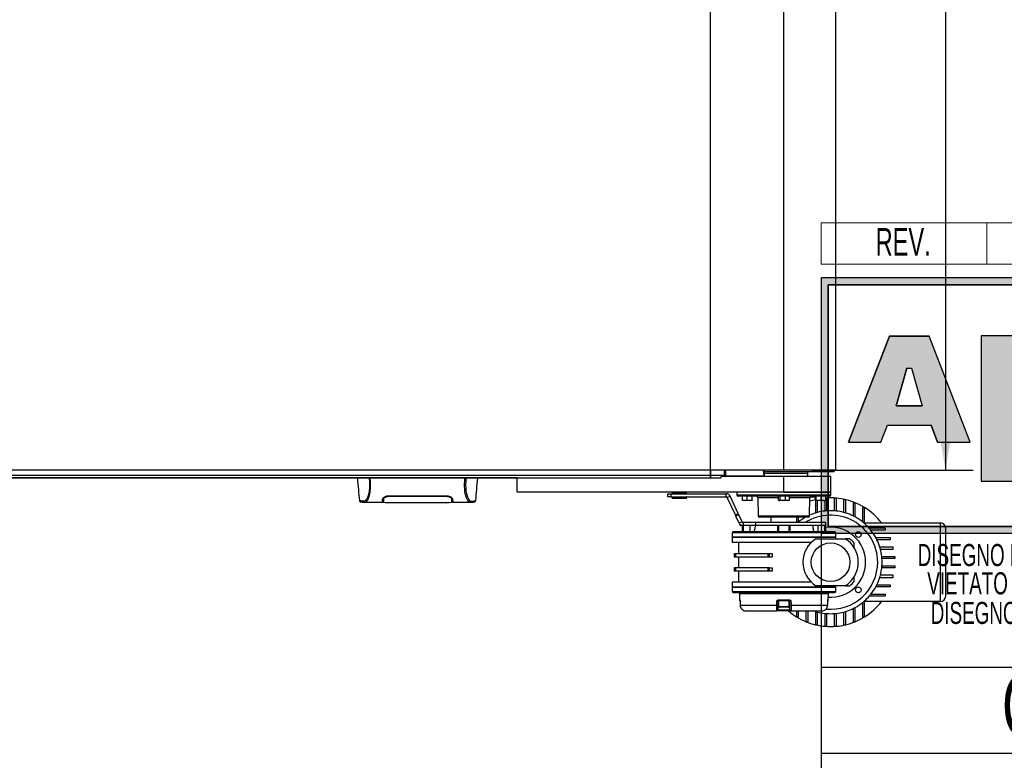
# Model space of a CAD drawing. Header units: millimetres. Extents: x 0 to 420, y 0 to 297.
# Tile 5 of 29: x 157 to 228, y 30 to 84. Entities that reach past the tile are written whole.
import ezdxf
from ezdxf.enums import TextEntityAlignment as Align

# ---------------------------------------------------------------- set-up
doc = ezdxf.new("R2010")
doc.units = ezdxf.units.MM
doc.layers.add('CARTIGLIO', color=140, linetype='Continuous')
doc.layers.add('QUOTE', color=174, linetype='Continuous')
doc.styles.add('SLDTEXTSTYLE0', font='TXT', dxfattribs={"width": 0.638298})
doc.styles.add('SLDTEXTSTYLE1', font='TXT', dxfattribs={"width": 0.675})
doc.styles.add('SLDTEXTSTYLE3', font='TXT', dxfattribs={"width": 0.75})
doc.dimstyles.new('SLDDIMSTYLE0', dxfattribs={"dimtxt": 3, "dimasz": 3, "dimexe": 0, "dimexo": 0.0625, "dimgap": 0.75, "dimtad": 1, "dimlfac": 13.190621, "dimrnd": 1e-09, "dimzin": 12, "dimdsep": 46, "dimtxsty": 'SLDTEXTSTYLE3', "dimsah": 1, "dimcen": 0.09, "dimadec": 0, "dimazin": 3, "dimtfac": 1, "dimtdec": 3, "dimtofl": 0, "dimtmove": 0, "dimatfit": 3, "dimfxl": 0, "dimfrac": 2, "dimtolj": 1, "dimtzin": 12, "dimarcsym": 0})

# ---------------------------------------------------------------- blocks, each defined once
blk = doc.blocks.new('SW_NOTE_0_16')
at = {"layer": 'CARTIGLIO', "color": 0, "insert": (21.073, 5.801), "char_height": 4.5, "attachment_point": 2, "style": 'SLDTEXTSTYLE1'}
blk.add_mtext('CONFIDENZIALE', dxfattribs=at)
blk = doc.blocks.new('SW_NOTE_0_17')
at = {"layer": 'CARTIGLIO', "color": 0, "insert": (28.043, 2.063), "char_height": 1.6, "attachment_point": 2, "style": 'SLDTEXTSTYLE0'}
blk.add_mtext('DISEGNO ESEGUITO CON CAD NON SONO AMMESSE VARIAZIONI', dxfattribs=at)
blk = doc.blocks.new('SW_NOTE_0_18')
at = {"layer": 'CARTIGLIO', "color": 0, "insert": (27.34, 2.063), "char_height": 1.6, "attachment_point": 2, "style": 'SLDTEXTSTYLE0'}
blk.add_mtext('VIETATO RIPRODURRE O COMUNICARNE A TERZI IL CONTENUTO.', dxfattribs=at)
blk = doc.blocks.new('SW_NOTE_0_21')
at = {"layer": 'CARTIGLIO', "color": 0, "char_height": 1.6, "attachment_point": 2, "style": 'SLDTEXTSTYLE0'}
for s, insert in [("DISEGNO DI PROPRIETA'", (10.277, 2.063)), ('ALUSIC srl', (25.451, 2.063)), (". A TERMINI DI LEGGE E'", (39.411, 2.063))]:
    blk.add_mtext(s, dxfattribs=dict(at, insert=insert))
blk = doc.blocks.new('SW_NOTE_0_27')
at = {"layer": 'CARTIGLIO', "color": 0, "insert": (2.34, 2.578), "char_height": 2, "attachment_point": 2, "style": 'SLDTEXTSTYLE0'}
blk.add_mtext('REV.', dxfattribs=at)
blk = doc.blocks.new('Cartiglio ALUSIC')
at = {"layer": 'CARTIGLIO'}
h = blk.add_hatch(color=256, dxfattribs=at)
h.paths.add_polyline_path([(113.971, 149.999), (113.971, 131.499), (158.971, 131.499), (158.971, 149.999)], flags=0)
h.paths.add_polyline_path([(114.471, 131.999), (114.471, 149.499), (158.471, 149.499), (158.471, 131.999)], flags=0)
h = blk.add_hatch(color=256, dxfattribs=at)
h.paths.add_polyline_path([(118.292, 138.106), (118.761, 139.321), (121.93, 139.321), (122.399, 138.106), (124.751, 138.106), (121.783, 145.792), (118.908, 145.792), (115.94, 138.106)], flags=0)
h.paths.add_polyline_path([(119.396, 140.722), (120.171, 143.455), (120.521, 143.455), (121.295, 140.722)], flags=0)
blk.add_hatch(color=256, dxfattribs=at).paths.add_polyline_path([(128.022, 145.796), (125.553, 145.796), (125.553, 135.27), (154.642, 135.27), (154.642, 136.36), (128.022, 136.36)], flags=0)
at = {"color": 161, "linetype": 'Continuous', "lineweight": 18}
for p, q in [((113.971, 150.999), (113.971, 153.999)), ((113.971, 153.999), (313.621, 153.999)), ((125.971, 153.999), (125.971, 150.999)), ((113.971, 150.999), (313.621, 150.999))]:
    blk.add_line(p, q, dxfattribs=at)
at = {"layer": 'CARTIGLIO'}
for p, q in [((113.971, 149.999), (113.971, 131.499)), ((113.971, 149.999), (113.971, 94.999)), ((173.971, 149.999), (113.971, 149.999)), ((158.971, 149.999), (113.971, 149.999)), ((113.971, 149.999), (113.971, 131.499)), ((113.971, 149.999), (113.971, 115.55)), ((114.471, 131.999), (114.471, 149.499)), ((114.471, 149.499), (114.471, 131.999)), ((114.471, 149.499), (158.471, 149.499)), ((158.471, 149.499), (114.471, 149.499)), ((118.908, 145.792), (115.94, 138.106)), ((115.94, 138.106), (118.908, 145.792)), ((121.783, 145.792), (118.908, 145.792)), ((118.908, 145.792), (121.783, 145.792)), ((124.751, 138.106), (121.783, 145.792)), ((124.751, 138.106), (121.783, 145.792)), ((128.022, 145.796), (125.553, 145.796)), ((125.553, 145.796), (125.553, 135.27)), ((128.022, 145.796), (125.553, 145.796)), ((125.553, 145.796), (125.553, 135.27)), ((119.396, 140.722), (120.171, 143.455)), ((120.171, 143.455), (119.396, 140.722)), ((120.171, 143.455), (120.521, 143.455)), ((120.171, 143.455), (120.521, 143.455)), ((120.521, 143.455), (121.295, 140.722)), ((120.521, 143.455), (121.295, 140.722)), ((121.295, 140.722), (119.396, 140.722)), ((119.396, 140.722), (121.295, 140.722)), ((118.292, 138.106), (118.761, 139.321)), ((118.292, 138.106), (118.761, 139.321)), ((118.761, 139.321), (121.93, 139.321)), ((118.761, 139.321), (121.93, 139.321)), ((122.399, 138.106), (121.93, 139.321)), ((121.93, 139.321), (122.399, 138.106)), ((115.94, 138.106), (118.292, 138.106)), ((115.94, 138.106), (118.292, 138.106)), ((122.399, 138.106), (124.751, 138.106)), ((122.399, 138.106), (124.751, 138.106)), ((125.553, 135.27), (154.642, 135.27)), ((125.553, 135.27), (154.642, 135.27)), ((158.471, 131.999), (114.471, 131.999)), ((114.471, 131.999), (158.471, 131.999)), ((113.971, 131.499), (158.971, 131.499)), ((113.971, 131.499), (173.971, 131.499)), ((173.971, 121.764), (113.971, 121.764)), ((173.971, 115.55), (113.971, 115.55))]:
    blk.add_line(p, q, dxfattribs=at)
at = {"layer": 'CARTIGLIO', "color": 140}
for name, p in [('SW_NOTE_0_27', (117.568, 151.037)), ('SW_NOTE_0_21', (118.971, 128.66)), ('SW_NOTE_0_18', (116.353, 126.614)), ('SW_NOTE_0_17', (115.636, 124.468)), ('SW_NOTE_0_16', (122.236, 115.468))]:
    blk.add_blockref(name, p, dxfattribs=at)
at = {"layer": 'CARTIGLIO', "color": 140, "style": 'SLDTEXTSTYLE0', "width": 0.638298}
for tag, height, p in [('AUTOATTR1', 3.5, (223.449, 133.7)), ('AUTOATTR2', 3.5, (222.088, 127.422)), ('AUTOATTR11', 3.5, (222.862, 121.411)), ('AUTOATTR8', 4, (219.244, 110.003)), ('AUTOATTR9', 4, (218.122, 100.423)), ('AUTOATTR0', 4, (249.033, 100.312))]:
    blk.add_attdef(tag, text='', height=height, dxfattribs=at).set_placement(p, align=Align.TOP_CENTER)
at = {"layer": 'CARTIGLIO', "color": 140}
for tag in ['AUTOATTR13', 'AUTOATTR12', 'AUTOATTR10', 'AUTOATTR7', 'AUTOATTR6', 'AUTOATTR5', 'AUTOATTR4', 'AUTOATTR3']:
    blk.add_attdef(tag, (0, 0), '', height=4, dxfattribs=at)
blk = doc.blocks.new('_D_1')
at = {"layer": 'QUOTE'}
for p, q in [((214.474, 164.963), (226.178, 164.963)), ((224.178, 164.963), (224.178, 51.246)), ((214.474, 51.246), (226.178, 51.246))]:
    blk.add_line(p, q, dxfattribs=at)
for points in [[(224.178, 164.963), (223.678, 161.963), (224.678, 161.963)], [(224.178, 51.246), (224.678, 54.246), (223.678, 54.246)]]:
    blk.add_solid(points, dxfattribs=at)
at = {"layer": 'QUOTE', "insert": (220.311, 103.671), "char_height": 3, "attachment_point": 1, "rotation": 90, "style": 'SLDTEXTSTYLE3'}
blk.add_mtext('1500', dxfattribs=at)

msp = doc.modelspace()

# ---------------------------------------------------------------- linework, layer by layer
at = {"color": 7, "linetype": 'Continuous'}
for p, q in [((207.1675, 50.6775), (207.1675, 165.53183)), ((66.15822, 50.6775), (207.1675, 50.6775))]:
    msp.add_line(p, q, dxfattribs=at)
at = {"color": 7, "linetype": 'Continuous', "lineweight": 25}
for p, q in [((212.4743, 51.24609), (212.4743, 164.96325)), ((216.22696, 51.24609), (216.22696, 164.96325)), ((212.4743, 51.24609), (60.85142, 51.24609)), ((207.1675, 50.84808), (66.15822, 50.84808)), ((193.14238, 50.6775), (80.18333, 50.6775)), ((193.14238, 49.65405), (193.14238, 50.6775)), ((193.14238, 50.6775), (207.92561, 50.6775)), ((207.1675, 51.24609), (207.1675, 50.84808)), ((207.1675, 50.89077), (208.16953, 50.89077)), ((208.16998, 50.85187), (207.1675, 50.85187)), ((207.1675, 50.84808), (207.1675, 50.6775)), ((207.92561, 50.6775), (207.92561, 50.79122)), ((212.4743, 50.79122), (207.92561, 50.79122)), ((208.16846, 50.86011), (208.16953, 50.89077)), ((208.16953, 50.89077), (208.17573, 51.24609)), ((208.20636, 50.82979), (208.21363, 51.24609)), ((208.20681, 50.82331), (208.20712, 50.82154)), ((208.25153, 51.24609), (208.24426, 50.82979)), ((208.24426, 50.82979), (208.24426, 50.79122)), ((208.24426, 50.82979), (211.03702, 50.82979)), ((211.03702, 50.82979), (210.99998, 51.24609)), ((211.03702, 50.82979), (211.03702, 50.79122)), ((216.11325, 51.13237), (211.0465, 51.13237)), ((214.21796, 50.99338), (211.05027, 50.99338)), ((216.22696, 51.24609), (212.4743, 51.24609)), ((212.4743, 49.65405), (212.4743, 50.79122)), ((215.88581, 50.79122), (212.4743, 50.79122)), ((214.21796, 50.99338), (214.21796, 51.13237)), ((215.88581, 49.65405), (215.88581, 50.79122)), ((216.11325, 51.13237), (216.11325, 51.24609)), ((183.46553, 49.18574), (183.46612, 49.22928)), ((183.85548, 49.39046), (188.02511, 49.39046)), ((183.85548, 49.35094), (183.85549, 49.39011)), ((188.02511, 49.35091), (188.0251, 49.39016)), ((188.4157, 49.13784), (188.41413, 49.22928)), ((212.4743, 49.65405), (193.14238, 49.65405)), ((204.06205, 49.31327), (204.06205, 49.5407)), ((204.06205, 49.5407), (204.28948, 49.5407)), ((204.28948, 49.31327), (204.06205, 49.31327)), ((204.28948, 49.5407), (204.28948, 49.31327)), ((204.28948, 49.5407), (208.30383, 49.5407)), ((204.28948, 49.31327), (208.30383, 49.31327)), ((204.37788, 49.64005), (204.37371, 49.56045)), ((204.37371, 49.56045), (205.41823, 49.56045)), ((204.37371, 49.29352), (204.37788, 49.21392)), ((205.41823, 49.29352), (204.37371, 49.29352)), ((204.38628, 49.64005), (204.37788, 49.64005)), ((204.37788, 49.21392), (205.41406, 49.21392)), ((205.41406, 49.64005), (204.38628, 49.64005)), ((204.39707, 49.54449), (204.38885, 49.54449)), ((204.38885, 49.30947), (205.40309, 49.30947)), ((205.40309, 49.54449), (204.39707, 49.54449)), ((204.43352, 49.54449), (204.43352, 49.5407)), ((204.43352, 49.31327), (204.43352, 49.30947)), ((205.35842, 49.5407), (205.35842, 49.54449)), ((205.35842, 49.30947), (205.35842, 49.31327)), ((205.41823, 49.56045), (205.41406, 49.64005)), ((205.41406, 49.21392), (205.41823, 49.29352)), ((208.30383, 49.31327), (208.30383, 49.5407)), ((208.37253, 49.26949), (208.57866, 49.36561)), ((208.958, 48.01395), (208.37253, 49.26949)), ((209.16413, 48.11007), (208.57866, 49.36561)), ((209.06278, 49.65405), (209.06612, 49.46253)), ((209.06612, 49.46253), (215.88247, 49.46253)), ((212.4743, 49.3508), (209.17982, 49.3508)), ((209.46897, 49.06726), (209.46897, 49.3508)), ((209.47306, 49.06726), (209.47306, 49.3508)), ((209.82499, 49.06726), (209.82499, 49.3508)), ((210.17282, 49.06726), (210.17282, 49.3508)), ((210.58625, 49.23907), (210.60882, 47.9463)), ((212.08059, 49.23907), (210.58625, 49.23907)), ((212.08059, 49.06726), (212.08059, 49.3508)), ((212.19885, 49.06726), (212.19885, 49.3508)), ((212.4743, 49.65405), (215.88581, 49.65405)), ((215.88581, 49.65405), (212.4743, 49.65405)), ((215.76877, 49.3508), (212.4743, 49.3508)), ((212.59255, 49.06726), (212.59255, 49.3508)), ((212.868, 49.06726), (212.868, 49.3508)), ((214.36234, 49.23907), (212.868, 49.23907)), ((214.33977, 47.9463), (214.36234, 49.23907)), ((214.65203, 49.3129), (214.68259, 49.3129)), ((214.66061, 49.3129), (214.66128, 49.3508)), ((214.68259, 49.3129), (214.68285, 49.3508)), ((214.68259, 49.3129), (214.75336, 49.3129)), ((214.75336, 49.06726), (214.75336, 49.3508)), ((214.80887, 49.06726), (214.80887, 49.3508)), ((215.1832, 49.06726), (215.1832, 49.3508)), ((215.50203, 49.06726), (215.50203, 49.3508)), ((215.59015, 49.2184), (215.50203, 49.2184)), ((215.59015, 48.29515), (215.59015, 49.2184)), ((215.88247, 49.46253), (215.88581, 49.65405)), ((216.12083, 49.2184), (216.12083, 48.29515)), ((216.27245, 49.2184), (216.12083, 49.2184)), ((216.27245, 48.28122), (216.27245, 49.2184)), ((181.73269, 49.04774), (181.73241, 49.04809)), ((182.08106, 48.91615), (182.09092, 48.91616)), ((182.09092, 48.91542), (183.396, 48.91542)), ((183.39665, 48.95332), (183.4503, 48.95332)), ((183.46162, 49.01738), (183.46168, 49.16103)), ((183.46489, 49.13787), (183.46553, 49.18574)), ((188.41556, 49.1455), (188.41548, 49.15083)), ((188.4157, 49.13784), (188.41596, 49.12253)), ((188.4161, 49.1145), (188.41596, 49.12253)), ((188.41733, 49.07555), (188.41619, 49.16325)), ((188.41897, 49.02158), (188.41892, 49.16103)), ((188.42695, 49.14453), (188.42635, 49.1793)), ((188.42792, 49.08929), (188.4274, 49.11871)), ((188.43025, 48.95332), (188.48393, 48.95332)), ((188.4846, 48.91542), (189.7889, 48.91542)), ((190.1479, 49.04774), (190.14817, 49.04809)), ((204.40118, 49.19955), (204.39302, 49.19955)), ((205.39892, 49.19955), (204.40118, 49.19955)), ((209.47098, 49.04756), (209.471, 49.04756)), ((209.64902, 49.04756), (209.47101, 49.04756)), ((209.47306, 49.06726), (209.64902, 49.04756)), ((209.64902, 49.04756), (209.82499, 49.06726)), ((209.99891, 49.04756), (209.64902, 49.04756)), ((209.82499, 49.06726), (209.99891, 49.04756)), ((209.99891, 49.04756), (210.17282, 49.06726)), ((210.17078, 49.04756), (209.99891, 49.04756)), ((210.17079, 49.04756), (210.17081, 49.04756)), ((212.10837, 49.05339), (212.1244, 49.04756)), ((212.13972, 49.04756), (212.1244, 49.04756)), ((212.3957, 49.04756), (212.13972, 49.04756)), ((212.19885, 49.06726), (212.3957, 49.04756)), ((212.3957, 49.04756), (212.59255, 49.06726)), ((212.73027, 49.04756), (212.3957, 49.04756)), ((212.59255, 49.06726), (212.73027, 49.04756)), ((212.73027, 49.04756), (212.868, 49.06726)), ((212.8242, 49.04756), (212.73027, 49.04756)), ((212.8242, 49.04756), (212.84022, 49.05339)), ((214.75622, 49.06378), (214.75622, 48.13894)), ((214.77445, 49.04877), (214.7778, 49.04756)), ((214.78111, 49.04756), (214.7778, 49.04756)), ((214.99603, 49.04756), (214.78111, 49.04756)), ((214.80887, 49.06726), (214.99603, 49.04756)), ((214.90784, 48.18221), (214.90784, 49.04756)), ((214.99603, 49.04756), (215.1832, 49.06726)), ((215.34261, 49.04756), (214.99603, 49.04756)), ((215.1832, 49.06726), (215.34261, 49.04756)), ((215.34261, 49.04756), (215.50203, 49.06726)), ((215.34261, 49.04756), (215.47759, 49.04756)), ((215.43852, 49.04756), (215.43852, 48.28122)), ((215.4776, 49.04756), (215.48094, 49.04877)), ((216.80313, 49.10564), (216.80313, 48.18221)), ((216.95475, 49.10564), (216.80313, 49.10564)), ((216.95475, 48.13894), (216.95475, 49.10564)), ((217.48543, 48.88328), (217.48543, 47.92962)), ((217.63706, 48.88328), (217.48543, 48.88328)), ((217.63706, 47.85162), (217.63706, 48.88328)), ((218.16774, 48.53288), (218.16774, 47.50142)), ((218.31936, 48.53288), (218.16774, 48.53288)), ((218.31936, 47.37498), (218.31936, 48.53288)), ((208.958, 48.01395), (209.16413, 48.11007)), ((209.0013, 47.92111), (208.958, 48.01395)), ((209.20742, 48.01723), (209.0013, 47.92111)), ((209.24282, 47.40317), (209.0013, 47.92111)), ((209.16413, 48.11007), (209.20742, 48.01723)), ((209.44894, 47.49929), (209.20742, 48.01723)), ((210.60882, 47.9463), (214.33977, 47.9463)), ((212.4743, 47.83457), (210.72252, 47.83457)), ((211.52665, 47.83457), (211.52665, 47.45551)), ((214.22607, 47.83457), (212.4743, 47.83457)), ((213.42194, 47.45551), (213.42194, 47.83457)), ((213.54324, 47.50142), (213.54324, 47.83457)), ((209.44894, 47.49929), (209.24282, 47.40317)), ((209.30264, 47.22808), (209.30264, 47.32025)), ((209.37845, 47.22808), (209.30264, 47.22808)), ((209.37845, 47.26482), (209.37845, 47.22808)), ((209.51765, 47.22808), (209.37845, 47.22808)), ((209.44184, 47.22808), (209.44184, 46.77321)), ((209.46686, 46.77321), (209.46686, 47.22808)), ((209.51765, 47.45551), (209.51765, 47.22808)), ((210.4256, 47.45551), (209.51765, 47.45551)), ((210.4256, 47.22808), (209.51765, 47.22808)), ((209.54205, 46.77321), (209.54205, 47.22808)), ((210.01042, 47.22808), (210.01042, 46.77321)), ((210.4256, 47.45551), (210.4256, 47.22808)), ((215.50675, 47.45551), (210.4256, 47.45551)), ((215.50675, 47.22808), (210.4256, 47.22808)), ((212.01943, 47.22808), (212.01943, 46.77321)), ((212.08552, 47.22808), (212.08552, 46.77321)), ((212.86307, 47.22808), (212.08552, 47.22808)), ((212.86307, 46.77321), (212.86307, 47.22808)), ((212.92916, 46.77321), (212.92916, 47.22808)), ((214.93817, 47.22808), (214.93817, 46.77321)), ((215.40654, 47.22808), (215.40654, 46.77321)), ((215.48173, 47.22808), (215.48173, 46.77321)), ((215.50675, 47.22808), (215.48173, 47.22808)), ((215.50675, 47.22808), (215.50675, 47.45551)), ((215.50675, 46.77321), (215.50675, 47.22808)), ((218.31936, 47.41761), (223.81569, 47.41761)), ((223.81569, 41.73175), (223.81569, 47.41761)), ((208.72163, 46.6974), (208.72163, 46.39415)), ((216.22696, 46.6974), (208.72163, 46.6974)), ((208.72163, 46.39415), (208.75954, 46.35625)), ((216.22696, 46.39415), (208.72163, 46.39415)), ((216.15115, 46.77321), (208.79744, 46.77321)), ((216.18906, 46.35625), (216.22696, 46.39415)), ((216.22696, 46.39415), (216.22696, 46.6974)), ((219.81369, 47.03855), (218.65578, 47.03855)), ((219.81369, 46.88693), (218.78223, 46.88693)), ((219.81369, 47.03855), (219.81369, 46.88693)), ((224.19474, 42.11081), (224.19474, 47.03855)), ((208.72163, 46.35625), (208.72163, 46.0151)), ((216.22696, 46.35625), (208.72163, 46.35625)), ((214.45503, 46.0151), (208.72163, 46.0151)), ((209.1765, 46.0151), (209.1765, 45.2168)), ((214.79413, 46.28044), (216.91685, 46.28044)), ((216.22696, 46.28044), (216.22696, 46.35625)), ((217.24255, 46.28044), (216.93011, 46.28044)), ((217.56124, 45.61988), (217.56124, 45.96174)), ((219.13243, 46.35625), (220.16408, 46.35625)), ((220.16408, 46.20463), (219.21042, 46.20463)), ((220.38645, 45.67395), (219.41975, 45.67395)), ((220.16408, 46.35625), (220.16408, 46.20463)), ((220.38645, 45.52232), (220.38645, 45.67395)), ((208.87325, 45.2168), (208.87325, 44.97421)), ((208.87325, 45.2168), (208.98948, 45.2168)), ((208.87325, 44.97421), (208.98948, 44.97421)), ((208.98948, 44.97421), (208.98948, 45.2168)), ((208.98948, 45.2168), (211.30226, 45.2168)), ((208.98948, 44.97421), (211.30226, 44.97421)), ((209.1765, 44.97421), (209.1765, 44.17515)), ((211.30226, 45.2168), (211.30226, 44.97421)), ((211.30226, 45.2168), (211.43511, 45.2168)), ((211.30226, 44.97421), (211.43511, 44.97421)), ((211.43511, 44.97421), (211.43511, 45.2168)), ((211.43511, 45.2168), (211.63496, 45.2168)), ((211.43511, 44.97421), (211.63496, 44.97421)), ((211.63496, 45.2168), (211.63496, 44.97421)), ((219.46302, 45.52232), (220.38645, 45.52232)), ((219.56203, 44.99164), (220.49921, 44.99164)), ((220.49921, 44.99164), (220.49921, 44.84002)), ((220.49921, 44.84002), (219.57596, 44.84002)), ((219.57596, 44.30934), (220.49921, 44.30934)), ((220.49921, 44.30934), (220.49921, 44.15772)), ((208.87325, 44.17515), (208.87325, 43.93256)), ((208.98948, 44.17515), (208.87325, 44.17515)), ((208.98948, 43.93256), (208.87325, 43.93256)), ((208.98948, 43.93256), (208.98948, 44.17515)), ((211.30226, 44.17515), (208.98948, 44.17515)), ((211.30226, 43.93256), (208.98948, 43.93256)), ((209.1765, 43.93256), (209.1765, 43.13426)), ((211.30226, 44.17515), (211.30226, 43.93256)), ((211.43511, 44.17515), (211.30226, 44.17515)), ((211.43511, 43.93256), (211.30226, 43.93256)), ((211.43511, 43.93256), (211.43511, 44.17515)), ((211.43511, 44.17515), (211.63496, 44.17515)), ((211.63496, 43.93256), (211.43511, 43.93256)), ((211.63496, 44.17515), (211.63496, 43.93256)), ((217.56124, 43.18762), (217.56124, 43.51418)), ((220.38645, 43.62704), (219.46302, 43.62704)), ((220.49921, 44.15772), (219.56203, 44.15772)), ((220.38645, 43.47541), (220.38645, 43.62704)), ((208.72163, 43.13426), (208.72163, 42.79311)), ((214.45503, 43.13426), (208.72163, 43.13426)), ((208.75954, 42.79311), (208.72163, 42.75521)), ((208.72163, 42.79311), (212.4743, 42.79311)), ((212.4743, 42.79311), (216.22696, 42.79311)), ((216.91685, 42.86892), (214.79413, 42.86892)), ((216.22696, 42.75521), (216.18906, 42.79311)), ((216.22696, 42.79311), (216.22696, 42.86892)), ((216.93011, 42.86892), (217.24255, 42.86892)), ((220.16408, 42.79311), (219.13243, 42.79311)), ((219.21042, 42.94473), (220.16408, 42.94473)), ((219.41975, 43.47541), (220.38645, 43.47541)), ((220.16408, 42.94473), (220.16408, 42.79311)), ((208.72163, 42.75521), (208.72163, 42.45196)), ((208.72163, 42.75521), (216.22696, 42.75521)), ((208.72163, 42.45196), (216.22696, 42.45196)), ((208.79744, 42.37615), (216.15115, 42.37615)), ((209.25264, 42.30034), (209.25662, 41.84481)), ((209.25264, 42.30034), (215.69595, 42.30034)), ((209.29022, 42.33824), (209.29022, 42.30034)), ((209.29022, 42.33824), (215.65838, 42.33824)), ((209.44184, 42.37615), (209.44184, 42.33824)), ((209.46686, 42.33824), (209.46686, 42.37615)), ((209.54205, 42.33824), (209.54205, 42.37615)), ((210.01042, 42.33824), (210.01042, 42.37615)), ((210.32552, 42.33824), (210.31838, 42.37615)), ((212.01943, 42.37615), (212.01943, 42.33824)), ((212.08552, 42.37615), (212.08552, 42.33824)), ((212.86307, 42.33824), (212.86307, 42.37615)), ((212.92916, 42.33824), (212.92916, 42.37615)), ((214.63021, 42.37615), (214.62307, 42.33824)), ((214.93817, 42.33824), (214.93817, 42.37615)), ((215.40654, 42.37615), (215.40654, 42.33824)), ((215.48173, 42.37615), (215.48173, 42.33824)), ((215.50675, 42.33824), (215.50675, 42.37615)), ((215.65838, 42.30034), (215.65838, 42.33824)), ((215.69198, 41.84481), (215.69595, 42.30034)), ((216.22696, 42.45196), (216.22696, 42.75521)), ((219.81369, 42.11081), (218.65578, 42.11081)), ((218.78223, 42.26243), (219.81369, 42.26243)), ((219.81369, 42.26243), (219.81369, 42.11081)), ((209.25662, 41.84481), (209.281, 41.84481)), ((209.29762, 41.73283), (209.29858, 41.73307)), ((209.2982, 41.7327), (209.30135, 41.46269)), ((209.30135, 41.46254), (209.30135, 41.46239)), ((209.30175, 41.46277), (211.9576, 41.46277)), ((212.0503, 41.73241), (212.04558, 41.46211)), ((212.09523, 41.73241), (212.0503, 41.73241)), ((212.07889, 41.84481), (212.86971, 41.84481)), ((212.86039, 41.76966), (212.0882, 41.76966)), ((212.09523, 41.76966), (212.09523, 41.36028)), ((212.85336, 41.36028), (212.85336, 41.76966)), ((212.89829, 41.73241), (212.85336, 41.73241)), ((212.90301, 41.46211), (212.89829, 41.73241)), ((212.99099, 41.46277), (215.64684, 41.46277)), ((215.64724, 41.46239), (215.65039, 41.7327)), ((215.65002, 41.73307), (215.65098, 41.73284)), ((215.66759, 41.84481), (215.69198, 41.84481)), ((218.16774, 41.64794), (218.16774, 40.61648)), ((218.31936, 40.61648), (218.31936, 41.77438)), ((223.81569, 41.73175), (218.31936, 41.73175)), ((209.72386, 41.04945), (211.96388, 41.04945)), ((212.98471, 41.04945), (211.96388, 41.04945)), ((212.03968, 41.12394), (212.90891, 41.12394)), ((212.09523, 41.36028), (212.84581, 41.36028)), ((212.80787, 41.31479), (212.14072, 41.31479)), ((212.84581, 41.36028), (212.85336, 41.36028)), ((212.98471, 41.04945), (215.22474, 41.04945)), ((213.39161, 41.04945), (213.39161, 40.61648)), ((213.54324, 40.61648), (213.54324, 41.04945)), ((214.07392, 41.04945), (214.07392, 40.26608)), ((214.22554, 40.26608), (214.22554, 41.04945)), ((214.75622, 41.01042), (214.75622, 40.04372)), ((214.90784, 40.04372), (214.90784, 40.96715)), ((215.43852, 40.86814), (215.43852, 39.93096)), ((215.59015, 39.93096), (215.59015, 40.85421)), ((216.12083, 40.85421), (216.12083, 39.93096)), ((216.27245, 39.93096), (216.27245, 40.86814)), ((216.80313, 40.96715), (216.80313, 40.04372)), ((216.95475, 40.04372), (216.95475, 41.01042)), ((217.48543, 41.21974), (217.48543, 40.26608)), ((217.63706, 40.26608), (217.63706, 41.29774)), ((213.39161, 40.61648), (213.54324, 40.61648)), ((214.07392, 40.26608), (214.22554, 40.26608)), ((214.75622, 40.04372), (214.90784, 40.04372)), ((216.80313, 40.04372), (216.95475, 40.04372)), ((217.48543, 40.26608), (217.63706, 40.26608)), ((218.16774, 40.61648), (218.31936, 40.61648)), ((215.43852, 39.93096), (215.59015, 39.93096)), ((216.12083, 39.93096), (216.27245, 39.93096))]:
    msp.add_line(p, q, dxfattribs=at)
at = {"color": 7, "linetype": 'Continuous', "lineweight": 25, "flags": 128}
for points in [[(189.77795, 48.91558), (189.74102, 48.91823), (189.70479, 48.92615), (189.66551, 48.94548), (189.65534, 48.95307), (189.64151, 48.96534), (189.62911, 48.97819), (189.62581, 48.98192), (189.62489, 48.98299), (189.62461, 48.98331), (189.6245, 48.98344), (189.62447, 48.98348), (189.62445, 48.98349), (189.62445, 48.9835), (189.62445, 48.9835), (189.62444, 48.9835), (189.62444, 48.9835), (189.62444, 48.9835), (189.62444, 48.9835), (189.58403, 49.03668), (189.54528, 49.09978), (189.50317, 49.18526), (189.46376, 49.28707), (189.4295, 49.40127), (189.39916, 49.53611), (189.3742, 49.69463), (189.35703, 49.87064), (189.34832, 50.06143), (189.34819, 50.25945), (189.35598, 50.46336), (189.37155, 50.6775)], [(209.2982, 41.7327), (209.29774, 41.73278), (209.29762, 41.73283)], [(209.29858, 41.73307), (209.30036, 41.58149), (209.30175, 41.46277)], [(209.30135, 41.46239), (209.30088, 41.46248), (209.30175, 41.46277)], [(211.9576, 41.46277), (211.96031, 41.61436), (211.96244, 41.73307)], [(212.98615, 41.73307), (212.98887, 41.58149), (212.99099, 41.46277)], [(215.64684, 41.46277), (215.64862, 41.61436), (215.65002, 41.73307)], [(215.64684, 41.46277), (215.64771, 41.46248), (215.64724, 41.46239)], [(215.65098, 41.73284), (215.65086, 41.73278), (215.65039, 41.73269)], [(214.75622, 41.01042), (214.68822, 41.03211), (214.63685, 41.04945)]]:
    msp.add_lwpolyline(points, dxfattribs=at)
at = {"color": 7, "linetype": 'Continuous', "lineweight": 25}
for centre, radius in [((217.86574, 46.58493), 0.20848), ((215.85549, 44.57468), 1.40251), ((217.86574, 42.56443), 0.20848)]:
    msp.add_circle(centre, radius, dxfattribs=at)
for centre, radius, start, end in [((208.17193, 50.8256), 0.03468, 6.9245012, 95.7473679), ((208.18532, 51.25314), 0.36272, 267.5050592, 273.4948266), ((208.16998, 50.81396), 0.03791, 11.536959, 90), ((208.24426, 50.82912), 0.03791, 179, 270), ((208.22531, 50.28669), 0.54343, 88.0016174, 91.9983826), ((211.03702, 50.82912), 0.03791, 270, 5.1894199), ((211.0885, 50.3864), 0.44636, 91.7620169, 96.6221743), ((214.00821, 50.99338), 0.20974, 285.4516934, 0), ((204.38885, 49.55965), 0.01516, 177, 270), ((204.38885, 49.29431), 0.01516, 90, 183), ((204.39302, 49.63925), 0.01516, 102.6874079, 177), ((204.39302, 49.21471), 0.01516, 183, 270), ((205.39892, 49.21471), 0.01516, 270, 357), ((205.39892, 49.63925), 0.01516, 3, 77.3125921), ((205.40309, 49.55965), 0.01516, 270, 3), ((205.40309, 49.29431), 0.01516, 357, 90), ((208.30383, 49.23745), 0.30325, 25, 90), ((208.30383, 49.23745), 0.07581, 25, 90), ((209.17982, 49.46452), 0.11372, 181, 270), ((210.47255, 49.23708), 0.11372, 1, 90), ((214.47604, 49.23708), 0.11372, 90, 179), ((215.85549, 44.57468), 4.6624, 84.8691323, 94.3477694), ((215.76877, 49.46452), 0.11372, 270, 359), ((215.85549, 44.57468), 4.6624, 76.362845, 84.8691323), ((215.85549, 44.57468), 4.6624, 103.637155, 108.7346062), ((215.85549, 44.57468), 4.6624, 67.5353208, 76.362845), ((215.85549, 44.57468), 4.6624, 58.0988561, 67.5353208), ((215.85549, 44.57468), 4.6624, 37.5718693, 58.0988561), ((210.72252, 47.94829), 0.11372, 181, 270), ((215.85549, 44.57468), 3.72992, 119.0750712, 128.3101977), ((215.85549, 44.57468), 3.41151, 0, 122.3875385), ((214.22607, 47.94829), 0.11372, 270, 359), ((215.85549, 44.57468), 3.72992, 107.1404751, 113.9659636), ((215.85549, 44.57468), 3.72992, 104.7181915, 107.1404751), ((215.85549, 44.57468), 3.72992, 96.4184318, 104.7181915), ((215.85549, 44.57468), 3.72992, 94.0793649, 96.4184318), ((215.85549, 44.57468), 3.72992, 85.9206351, 94.0793649), ((215.85549, 44.57468), 3.72992, 83.5815682, 85.9206351), ((215.85549, 44.57468), 3.72992, 75.2818085, 83.5815682), ((215.85549, 44.57468), 3.72992, 72.8595249, 75.2818085), ((215.85549, 44.57468), 3.72992, 64.0878925, 72.8595249), ((215.85549, 44.57468), 3.72992, 61.4684717, 64.0878925), ((215.85549, 44.57468), 3.72992, 51.6898023, 61.4684717), ((215.85549, 44.57468), 3.72992, 128.3101977, 129.433915), ((215.85549, 44.57468), 2.53968, 0, 97.8924159), ((215.85549, 44.57468), 3.72992, 48.6567095, 51.6898023), ((215.85549, 44.57468), 3.72992, 41.3432905, 48.6567095), ((223.81569, 47.03855), 0.37906, 0, 90), ((208.79744, 46.6974), 0.07581, 90, 180), ((216.15115, 46.6974), 0.07581, 0, 90), ((215.85549, 44.57468), 3.72992, 38.3101977, 41.3432905), ((215.85549, 44.57468), 3.72992, 28.5315283, 38.3101977), ((215.85549, 44.57468), 2.009, 121.8907918, 238.1092082), ((215.85549, 44.57468), 2.009, 301.8907918, 58.1092082), ((215.85549, 44.57468), 2.19853, 39.1167438, 50.8832562), ((215.85549, 44.57468), 3.72992, 25.9121075, 28.5315283), ((215.85549, 44.57468), 3.72992, 17.1404751, 25.9121075), ((215.85549, 44.57468), 3.72992, 14.7181915, 17.1404751), ((215.85549, 44.57468), 3.72992, 6.4184318, 14.7181915), ((215.85549, 44.57468), 3.72992, 4.0793649, 6.4184318), ((215.85549, 44.57468), 3.41151, 264.6270851, 0), ((215.85549, 44.57468), 2.53968, 266.3471631, 0), ((215.85549, 44.57468), 3.72992, 353.5815682, 355.9206351), ((215.85549, 44.57468), 3.72992, 355.9206351, 4.0793649), ((215.85549, 44.57468), 3.72992, 342.8595249, 345.2818085), ((215.85549, 44.57468), 3.72992, 345.2818085, 353.5815682), ((215.85549, 44.57468), 2.19853, 309.1167438, 320.8832562), ((215.85549, 44.57468), 3.72992, 321.6898023, 331.4684717), ((215.85549, 44.57468), 3.72992, 331.4684717, 334.0878925), ((215.85549, 44.57468), 3.72992, 334.0878925, 342.8595249), ((208.79744, 42.45196), 0.07581, 180, 270), ((216.15115, 42.45196), 0.07581, 270, 0), ((215.85549, 44.57468), 3.72992, 311.3432905, 318.6567095), ((215.85549, 44.57468), 3.72992, 318.6567095, 321.6898023), ((223.81569, 42.11081), 0.37906, 270, 0), ((209.33242, 41.84547), 0.07581, 180.5, 239.6562563), ((209.35725, 41.84545), 0.07625, 180.4839293, 208.0175912), ((212.01643, 43.43644), 1.97454, 268.2925356, 270.845926), ((212.02125, 43.70857), 1.97637, 268.2948949, 270.8423603), ((212.23832, 41.82642), 0.1605, 173.4212519, 200.7118678), ((212.71027, 41.82642), 0.1605, 339.2881322, 6.5787481), ((212.92735, 43.70857), 1.97637, 269.1576397, 271.7051051), ((212.93216, 43.43644), 1.97454, 269.154074, 271.7074644), ((215.61617, 41.84547), 0.07581, 300.2284648, 359.5), ((215.59133, 41.84545), 0.07626, 333.4548446, 359.5150886), ((215.85549, 44.57468), 3.72992, 298.5315283, 308.3101977), ((215.85549, 44.57468), 3.72992, 308.3101977, 311.3432905), ((215.85549, 44.57468), 4.6624, 301.9011439, 322.4281307), ((211.96388, 41.12526), 0.07581, 270, 359), ((212.14072, 41.36028), 0.04549, 180, 270), ((215.85549, 44.57468), 4.6624, 229.1213649, 238.0988561), ((212.80787, 41.36028), 0.04549, 270, 0), ((212.98471, 41.12526), 0.07581, 181, 270), ((215.85549, 44.57468), 3.72992, 252.8595249, 255.2818085), ((215.85549, 44.57468), 3.72992, 255.2818085, 263.5815682), ((215.85549, 44.57468), 3.72992, 263.5815682, 265.9206351), ((215.85549, 44.57468), 3.72992, 265.9206351, 274.0793649), ((215.85549, 44.57468), 3.72992, 274.0793649, 276.4184318), ((215.85549, 44.57468), 3.72992, 276.4184318, 284.7181915), ((215.85549, 44.57468), 3.72992, 284.7181915, 287.1404751), ((215.85549, 44.57468), 3.72992, 287.1404751, 295.9121075), ((215.85549, 44.57468), 3.72992, 295.9121075, 298.5315283), ((215.85549, 44.57468), 4.6624, 238.0988561, 247.5353208), ((215.85549, 44.57468), 4.6624, 247.5353208, 256.362845), ((215.85549, 44.57468), 4.6624, 256.362845, 264.8691323), ((215.85549, 44.57468), 4.6624, 275.1308677, 283.637155), ((215.85549, 44.57468), 4.6624, 283.637155, 292.4646792), ((215.85549, 44.57468), 4.6624, 292.4646792, 301.9011439), ((215.85549, 44.57468), 4.6624, 264.8691323, 275.1308677)]:
    msp.add_arc(centre, radius, start, end, dxfattribs=at)
for points, knots in [([(181.58091, 50.6775), (181.60561, 50.39546), (181.65319, 49.85207), (181.70068, 49.30866), (181.72353, 49.0473)], [0, 0, 0, 0, 0.51903279, 1, 1, 1, 1]), ([(182.4363, 50.6775), (182.44195, 50.61025), (182.45316, 50.47656), (182.46116, 50.27773), (182.46125, 50.08504), (182.45224, 49.9026), (182.43447, 49.73497), (182.40899, 49.58548), (182.37724, 49.45507), (182.32902, 49.30654), (182.261, 49.16551), (182.17759, 49.04764), (182.09277, 48.99517), (181.9655, 48.99426), (181.82964, 49.01421), (181.73458, 49.03195), (181.73323, 49.04326), (181.73269, 49.04774)], [0, 0, 0, 0, 0.03293543, 0.06547319, 0.09814545, 0.13076322, 0.16326802, 0.19603503, 0.22873208, 0.26172606, 0.32742317, 0.39375449, 0.45898655, 0.52551088, 0.70472603, 0.88294372, 1, 1, 1, 1]), ([(182.09092, 48.91616), (182.09967, 48.91602), (182.12933, 48.91556), (182.18621, 48.92292), (182.24116, 48.9631), (182.28311, 49.01668), (182.30896, 49.0546), (182.33652, 49.10074), (182.36523, 49.15646), (182.39237, 49.21947), (182.41587, 49.28296), (182.43442, 49.34061), (182.45167, 49.40205), (182.46753, 49.46724), (182.48695, 49.56093), (182.50782, 49.69269), (182.52496, 49.86869), (182.5337, 50.05879), (182.53364, 50.25766), (182.52604, 50.46466), (182.51477, 50.60565), (182.50903, 50.6775)], [0, 0, 0, 0, 0.04410353, 0.14951948, 0.25632536, 0.29580618, 0.33856228, 0.37355739, 0.42045531, 0.47076786, 0.50253416, 0.53585719, 0.56654231, 0.59634022, 0.628096, 0.68977273, 0.75268092, 0.81441027, 0.87472491, 0.93616443, 1, 1, 1, 1]), ([(189.44428, 50.6775), (189.43864, 50.61025), (189.42742, 50.47656), (189.41942, 50.27773), (189.41934, 50.08504), (189.42834, 49.9026), (189.44611, 49.73497), (189.47159, 49.58548), (189.50334, 49.45507), (189.55157, 49.30654), (189.61959, 49.16551), (189.703, 49.04764), (189.78781, 48.99517), (189.91509, 48.99426), (190.05094, 49.01421), (190.146, 49.03195), (190.14736, 49.04326), (190.1479, 49.04774)], [0, 0, 0, 0, 0.03293543, 0.06547319, 0.09814545, 0.13076322, 0.16326802, 0.19603503, 0.22873208, 0.26172606, 0.32742317, 0.39375449, 0.45898655, 0.52551088, 0.70472603, 0.88294372, 1, 1, 1, 1]), ([(190.15706, 49.0473), (190.1799, 49.30866), (190.22739, 49.85206), (190.27498, 50.39545), (190.29968, 50.6775)], [0, 0, 0, 0, 0.48094895, 1, 1, 1, 1]), ([(208.16998, 50.85187), (208.16974, 50.85224), (208.16925, 50.85299), (208.16872, 50.85774), (208.16846, 50.86011)], [0, 0, 0, 0, 0.50006029, 1, 1, 1, 1]), ([(211.07596, 50.83266), (211.06526, 50.94278), (211.05187, 51.08052), (211.04036, 51.21842), (211.03805, 51.24609)], [0, 0, 0, 0, 0.79940939, 1, 1, 1, 1]), ([(183.40377, 49.13819), (183.41067, 49.16321), (183.42445, 49.21324), (183.51756, 49.29491), (183.64324, 49.35821), (183.76563, 49.38736), (183.83256, 49.38967), (183.85548, 49.39046)], [0, 0, 0, 0, 0.24267004, 0.4850883, 0.73180572, 0.90817203, 1, 1, 1, 1]), ([(183.53675, 49.29838), (183.515, 49.28025), (183.46653, 49.23984), (183.45861, 49.20082), (183.45424, 49.1793)], [0, 0, 0, 0, 0.448659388, 1, 1, 1, 1]), ([(183.46489, 49.13787), (183.47042, 49.15933), (183.48152, 49.20238), (183.56098, 49.27119), (183.6697, 49.32397), (183.77621, 49.34834), (183.83504, 49.35029), (183.85548, 49.35097)], [0, 0, 0, 0, 0.24096485, 0.48337497, 0.7285961, 0.90568571, 1, 1, 1, 1]), ([(183.85548, 49.35097), (183.99855, 49.35103), (184.71392, 49.35136), (186.10379, 49.35222), (187.35059, 49.35139), (188.02511, 49.35093)], [0, 0, 0, 0, 0.10293933, 0.51469663, 1, 1, 1, 1]), ([(188.02511, 49.39046), (188.06921, 49.38756), (188.15724, 49.38176), (188.27708, 49.33987), (188.38019, 49.28096), (188.45846, 49.20845), (188.47069, 49.16165), (188.47681, 49.13819)], [0, 0, 0, 0, 0.17602394, 0.35136334, 0.54466667, 0.77179405, 1, 1, 1, 1]), ([(188.02511, 49.35093), (188.06281, 49.34864), (188.13729, 49.3441), (188.23976, 49.31095), (188.32871, 49.2633), (188.39928, 49.20123), (188.41007, 49.15957), (188.4157, 49.13784)], [0, 0, 0, 0, 0.17334583, 0.34244333, 0.53261108, 0.75610773, 1, 1, 1, 1]), ([(188.42635, 49.1793), (188.42173, 49.20211), (188.41369, 49.24178), (188.36211, 49.28241), (188.34017, 49.29968)], [0, 0, 0, 0, 0.57480988, 1, 1, 1, 1]), ([(214.39344, 49.3129), (214.41274, 49.3129), (214.45937, 49.3129), (214.53362, 49.3129), (214.60197, 49.3129), (214.64511, 49.3129), (214.66182, 49.3129), (214.6588, 49.3129), (214.6581, 49.3129)], [0, 0, 0, 0, 0.14496713, 0.35013613, 0.55662055, 0.7337847, 0.93890604, 1, 1, 1, 1]), ([(181.72345, 49.04812), (181.73072, 49.0258), (181.74712, 48.97548), (181.78767, 48.9568), (181.80926, 48.95015), (181.85072, 48.943), (181.91458, 48.93253), (181.99989, 48.91912), (182.06969, 48.91671), (182.10286, 48.91556)], [0, 0, 0, 0, 0.09524506, 0.21481146, 0.35891782, 0.50454818, 0.68519164, 0.85037784, 1, 1, 1, 1]), ([(183.396, 48.91575), (183.39599, 48.91564), (183.39595, 48.91448), (183.39609, 48.91792), (183.39657, 48.93169), (183.39824, 48.97973), (183.40071, 49.05099), (183.40285, 49.11197), (183.40377, 49.13819)], [0, 0, 0, 0, 0.02175985, 0.22405071, 0.42672984, 0.63314278, 0.8422428, 1, 1, 1, 1]), ([(183.45271, 48.95095), (183.4351, 48.95059), (183.40226, 48.9499), (183.39878, 48.94913), (183.39716, 48.94877)], [0, 0, 0, 0, 0.53619641, 1, 1, 1, 1]), ([(183.45424, 49.1793), (183.45322, 49.12081), (183.45193, 49.04677), (183.45148, 49.02121), (183.45139, 49.01584)], [0, 0, 0, 0, 0.789957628, 1, 1, 1, 1]), ([(183.461, 48.91516), (183.46101, 48.91562), (183.46103, 48.91657), (183.46126, 48.93001), (183.46207, 48.97629), (183.46332, 49.04826), (183.46441, 49.11064), (183.46489, 49.13787)], [0, 0, 0, 0, 0.19851654, 0.40682671, 0.6188004, 0.83361426, 1, 1, 1, 1]), ([(183.46102, 48.91668), (183.65795, 48.91094), (184.06072, 48.89919), (184.67261, 48.8977), (185.29926, 48.89807), (186.00049, 48.89881), (186.77312, 48.89896), (187.60221, 48.89619), (188.1501, 48.91003), (188.41956, 48.91684)], [0, 0, 0, 0, 0.12113183, 0.24774381, 0.37318266, 0.49813276, 0.66585272, 0.83566481, 1, 1, 1, 1]), ([(183.46162, 49.01738), (183.46161, 49.00784), (183.46161, 48.99556), (183.4616, 48.98695), (183.46159, 48.98503)], [0, 0, 0, 0, 0.776950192, 1, 1, 1, 1]), ([(183.46399, 49.16493), (183.46361, 49.13064), (183.46314, 49.08749), (183.46261, 49.03993), (183.46251, 49.03081), (183.46249, 49.02911)], [0, 0, 0, 0, 0.75900624, 0.95507672, 1, 1, 1, 1]), ([(183.46553, 49.18573), (183.46528, 49.16792), (183.46478, 49.13225), (183.46419, 49.09833), (183.4639, 49.08136)], [0, 0, 0, 0, 0.49955274, 1, 1, 1, 1]), ([(188.41643, 49.096), (188.41702, 49.0621), (188.41829, 48.98905), (188.41912, 48.94178), (188.41924, 48.93494), (188.41926, 48.93388)], [0, 0, 0, 0, 0.42234684, 0.91021093, 1, 1, 1, 1]), ([(188.41931, 48.93079), (188.41908, 48.94499), (188.41882, 48.96145), (188.41842, 48.99245), (188.41836, 48.99669)], [0, 0, 0, 0, 0.86329129, 1, 1, 1, 1]), ([(188.41899, 48.98545), (188.41899, 48.98861), (188.41898, 48.99894), (188.41897, 49.01231), (188.41897, 49.02158)], [0, 0, 0, 0, 0.30662051, 1, 1, 1, 1]), ([(188.48342, 48.94877), (188.48108, 48.94933), (188.47804, 48.95005), (188.44349, 48.95064), (188.43566, 48.95077)], [0, 0, 0, 0, 0.773369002, 1, 1, 1, 1]), ([(188.47681, 49.13819), (188.47867, 49.08523), (188.48243, 48.97777), (188.48452, 48.91694), (188.48464, 48.91438), (188.4846, 48.91547), (188.4846, 48.91549)], [0, 0, 0, 0, 0.33253016, 0.67483713, 0.99270757, 1, 1, 1, 1]), ([(189.77773, 48.91556), (189.8109, 48.91671), (189.88069, 48.91912), (189.966, 48.93253), (190.02986, 48.943), (190.07132, 48.95015), (190.09291, 48.9568), (190.13346, 48.97548), (190.14986, 49.0258), (190.15713, 49.04812)], [0, 0, 0, 0, 0.149622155, 0.314808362, 0.495451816, 0.641082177, 0.785188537, 0.904754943, 1, 1, 1, 1]), ([(189.7889, 48.91612), (189.78571, 48.9157), (189.78238, 48.91526), (189.77812, 48.91557), (189.77795, 48.91558)], [0, 0, 0, 0, 0.96013712, 1, 1, 1, 1]), ([(209.46897, 49.06726), (209.46911, 49.06483), (209.46978, 49.05306), (209.47047, 49.04999), (209.47101, 49.04756)], [0, 0, 0, 0, 0.20618569, 1, 1, 1, 1]), ([(209.47101, 49.04756), (209.47166, 49.05098), (209.47235, 49.05459), (209.47302, 49.06662), (209.47306, 49.06726)], [0, 0, 0, 0, 0.9470257, 1, 1, 1, 1]), ([(210.17282, 49.06726), (210.17279, 49.06662), (210.17211, 49.05459), (210.17143, 49.05098), (210.17078, 49.04756)], [0, 0, 0, 0, 0.0529743, 1, 1, 1, 1]), ([(212.08059, 49.06726), (212.08462, 49.06483), (212.10414, 49.05306), (212.12397, 49.04999), (212.13972, 49.04756)], [0, 0, 0, 0, 0.20618569, 1, 1, 1, 1]), ([(212.13972, 49.04756), (212.15849, 49.05098), (212.17832, 49.05459), (212.19781, 49.06662), (212.19885, 49.06726)], [0, 0, 0, 0, 0.9470257, 1, 1, 1, 1]), ([(212.868, 49.06726), (212.86697, 49.06661), (212.85759, 49.06075), (212.84806, 49.05893), (212.83958, 49.05732)], [0, 0, 0, 0, 0.11013434, 1, 1, 1, 1]), ([(214.75336, 49.06726), (214.75525, 49.06483), (214.76442, 49.05306), (214.77372, 49.04999), (214.78111, 49.04756)], [0, 0, 0, 0, 0.20618569, 1, 1, 1, 1]), ([(214.78111, 49.04756), (214.78993, 49.05098), (214.79923, 49.05459), (214.80838, 49.06662), (214.80887, 49.06726)], [0, 0, 0, 0, 0.9470257, 1, 1, 1, 1]), ([(215.50203, 49.06726), (215.50154, 49.06662), (215.4924, 49.05459), (215.48309, 49.05098), (215.47428, 49.04756)], [0, 0, 0, 0, 0.0529743, 1, 1, 1, 1]), ([(210.40231, 47.22808), (210.38384, 47.12587), (210.35669, 46.9756), (210.32766, 46.82226), (210.31838, 46.77321)], [0, 0, 0, 0, 0.68016833, 1, 1, 1, 1]), ([(214.54628, 47.22808), (214.56475, 47.12587), (214.5919, 46.9756), (214.62093, 46.82226), (214.63021, 46.77321)], [0, 0, 0, 0, 0.68016834, 1, 1, 1, 1]), ([(209.281, 41.84481), (209.2827, 41.84353), (209.28608, 41.84099), (209.29129, 41.82117), (209.29558, 41.79195), (209.29799, 41.76056), (209.29842, 41.74039), (209.29858, 41.73307)], [0, 0, 0, 0, 0.22191221, 0.44275024, 0.6617521, 0.8773894, 1, 1, 1, 1]), ([(209.29025, 41.81234), (209.29029, 41.81221), (209.29041, 41.81184), (209.29174, 41.80622), (209.29375, 41.79366), (209.29577, 41.77656), (209.2964, 41.76272), (209.29663, 41.75757)], [0, 0, 0, 0, 0.10169302, 0.27100647, 0.51535631, 0.81957296, 1, 1, 1, 1]), ([(209.29663, 41.75757), (209.29698, 41.75261), (209.29754, 41.74464), (209.29746, 41.73608), (209.29743, 41.73285)], [0, 0, 0, 0, 0.62158321, 1, 1, 1, 1]), ([(209.30175, 41.46277), (209.30685, 41.41633), (209.31704, 41.3235), (209.38962, 41.20019), (209.49575, 41.10675), (209.61387, 41.05668), (209.6924, 41.05152), (209.72386, 41.04945)], [0, 0, 0, 0, 0.21287359, 0.42546251, 0.63920635, 0.85549824, 1, 1, 1, 1]), ([(211.96388, 41.04945), (211.96241, 41.05417), (211.95947, 41.06363), (211.95686, 41.13746), (211.95584, 41.24575), (211.95629, 41.3614), (211.95725, 41.43558), (211.9576, 41.46277)], [0, 0, 0, 0, 0.21982892, 0.43999401, 0.65884934, 0.87496666, 1, 1, 1, 1]), ([(211.96244, 41.73307), (211.96394, 41.74575), (211.96695, 41.77116), (211.98738, 41.80468), (212.01703, 41.8299), (212.04939, 41.84299), (212.07066, 41.8443), (212.07889, 41.84481)], [0, 0, 0, 0, 0.21190404, 0.42486415, 0.64104474, 0.86118213, 1, 1, 1, 1]), ([(212.04558, 41.46211), (212.0452, 41.43986), (212.04414, 41.37913), (212.04248, 41.28447), (212.04094, 41.19588), (212.03988, 41.13552), (212.03975, 41.1278), (212.03968, 41.12394)], [0, 0, 0, 0, 0.1247127, 0.34042654, 0.55918865, 0.77962349, 1, 1, 1, 1]), ([(212.0882, 41.76966), (212.08552, 41.76949), (212.07857, 41.76904), (212.0681, 41.7647), (212.05849, 41.75636), (212.0518, 41.74522), (212.0508, 41.73665), (212.0503, 41.73241)], [0, 0, 0, 0, 0.14001619, 0.36327889, 0.58147636, 0.79302006, 1, 1, 1, 1]), ([(212.89829, 41.73241), (212.89811, 41.73485), (212.89759, 41.74164), (212.89319, 41.75214), (212.8846, 41.76181), (212.87328, 41.76837), (212.86469, 41.76923), (212.86039, 41.76966)], [0, 0, 0, 0, 0.11947659, 0.33202034, 0.55185939, 0.77576469, 1, 1, 1, 1]), ([(212.86971, 41.84481), (212.8829, 41.84353), (212.90921, 41.84099), (212.94427, 41.82117), (212.97068, 41.79195), (212.98403, 41.76056), (212.98559, 41.74039), (212.98615, 41.73307)], [0, 0, 0, 0, 0.22191221, 0.44275024, 0.6617521, 0.8773894, 1, 1, 1, 1]), ([(212.90891, 41.12394), (212.90888, 41.12563), (212.90881, 41.12985), (212.90809, 41.17077), (212.90676, 41.2472), (212.905, 41.3481), (212.90367, 41.4241), (212.90301, 41.46211)], [0, 0, 0, 0, 0.144881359, 0.361552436, 0.575339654, 0.787642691, 1, 1, 1, 1]), ([(212.99099, 41.46277), (212.99155, 41.41633), (212.99265, 41.3235), (212.99254, 41.20019), (212.99094, 41.10675), (212.98816, 41.05668), (212.9857, 41.05152), (212.98471, 41.04945)], [0, 0, 0, 0, 0.21287359, 0.42546251, 0.63920635, 0.85549824, 1, 1, 1, 1]), ([(215.22474, 41.04945), (215.27273, 41.05417), (215.36879, 41.06363), (215.49655, 41.13746), (215.59193, 41.24575), (215.6397, 41.3614), (215.64493, 41.43558), (215.64684, 41.46277)], [0, 0, 0, 0, 0.21982892, 0.43999401, 0.65884934, 0.87496666, 1, 1, 1, 1]), ([(215.65002, 41.73307), (215.65037, 41.74575), (215.65108, 41.77116), (215.6546, 41.80468), (215.65924, 41.8299), (215.66385, 41.84299), (215.66655, 41.8443), (215.66759, 41.84481)], [0, 0, 0, 0, 0.21190404, 0.42486415, 0.64104474, 0.86118213, 1, 1, 1, 1]), ([(215.65105, 41.73287), (215.65104, 41.73434), (215.65101, 41.74152), (215.65145, 41.74836), (215.6518, 41.75379)], [0, 0, 0, 0, 0.20589298, 1, 1, 1, 1]), ([(215.6518, 41.75379), (215.652, 41.75912), (215.65257, 41.77434), (215.65483, 41.79373), (215.65702, 41.80735), (215.65843, 41.8126), (215.65827, 41.81214), (215.65824, 41.81203)], [0, 0, 0, 0, 0.17693847, 0.50463871, 0.77079622, 0.94793229, 1, 1, 1, 1])]:
    msp.add_open_spline(points, degree=3, knots=knots, dxfattribs=at)
for points in [[(209.24282, 47.40317), (209.25707, 47.37816), (209.28559, 47.32815), (209.35278, 47.27254), (209.43158, 47.23514), (209.48896, 47.23043), (209.51765, 47.22808)], [(209.44894, 47.49929), (209.45251, 47.49304), (209.45963, 47.48053), (209.47643, 47.46663), (209.49613, 47.45728), (209.51048, 47.4561), (209.51765, 47.45551)]]:
    msp.add_open_spline(points, degree=3, dxfattribs=at)

# ---------------------------------------------------------------- block references
at = {"layer": 'CARTIGLIO'}
msp.add_blockref('Cartiglio ALUSIC', (101.2063, -84.82804), dxfattribs=at)

# ---------------------------------------------------------------- dimensions: what is measured, and where the dimension line sits
at = {"layer": 'QUOTE'}
dim = msp.add_linear_dim(base=(221.79704, 51.24609), p1=(212.4743, 164.96325), p2=(212.4743, 51.24609), angle=90, dimstyle='SLDDIMSTYLE0', dxfattribs=at)
dim.commit()
dim.dimension.update_dxf_attribs({"geometry": '_D_1', "text_midpoint": (221.79704, 108.10467), "dimtype": 160})

doc.saveas('drawing.dxf')
